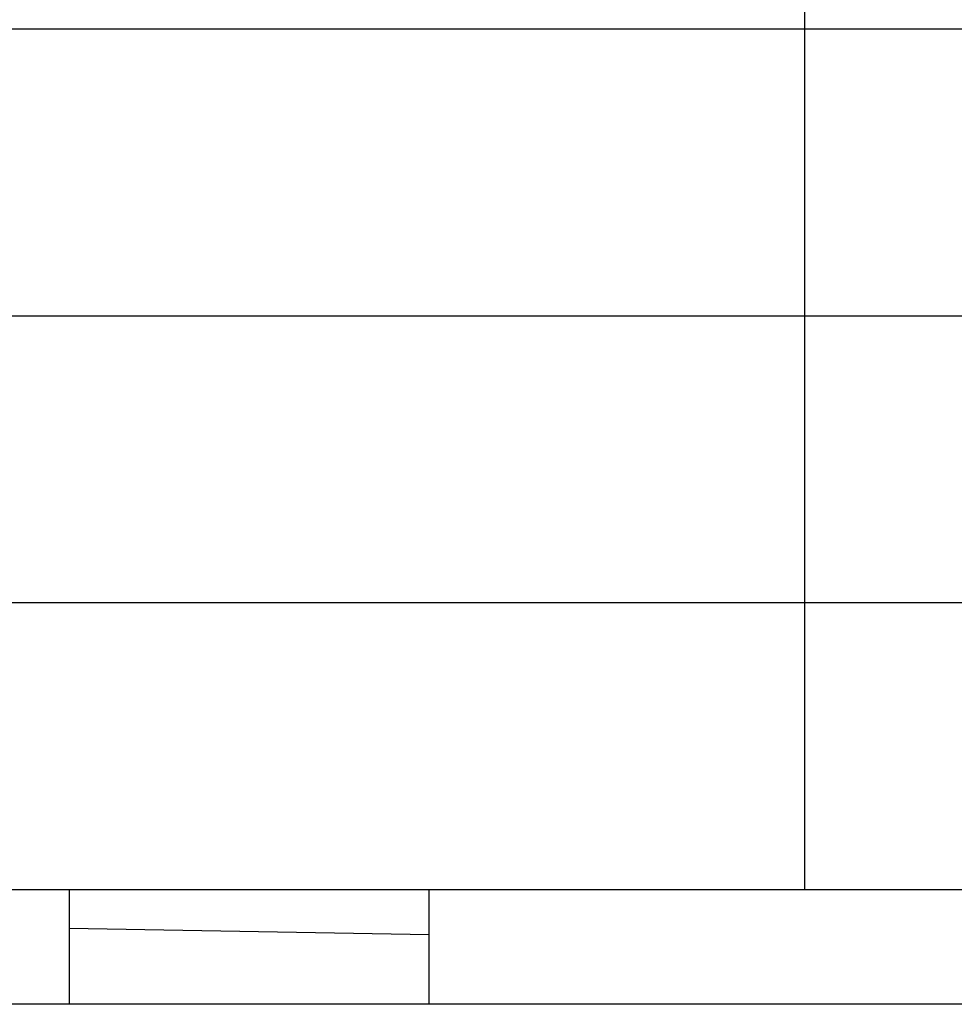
# Model space of a CAD drawing. Header units: millimetres. Extents: x 0 to 5600, y -1552 to 3960.
# Tile 39 of 199: x 2538 to 2717, y 723 to 912. Entities that reach past the tile are written whole.
import ezdxf

# ---------------------------------------------------------------- set-up
doc = ezdxf.new("R2010")
doc.units = ezdxf.units.MM
doc.header["$LTSCALE"] = 308
doc.layers.get('0').update_dxf_attribs({"linetype": 'CONTINUOUS'})

msp = doc.modelspace()

# ---------------------------------------------------------------- linework, layer by layer
at = {"color": 7, "linetype": 'Continuous'}
for p, q in [((2688.83, 744.87), (2688.83, 1129.87)), ((2487.58, 909.87), (2890.08, 909.87)), ((2487.58, 854.87), (2890.08, 854.87)), ((2487.58, 799.87), (2890.08, 799.87)), ((2188.83, 744.87), (3188.83, 744.87)), ((2547.83, 744.87), (2547.83, 722.87)), ((2616.83, 722.87), (2616.83, 744.87)), ((2547.83, 737.46), (2616.83, 736.26)), ((3188.83, 722.87), (2188.83, 722.87))]:
    msp.add_line(p, q, dxfattribs=at)

doc.saveas('drawing.dxf')
